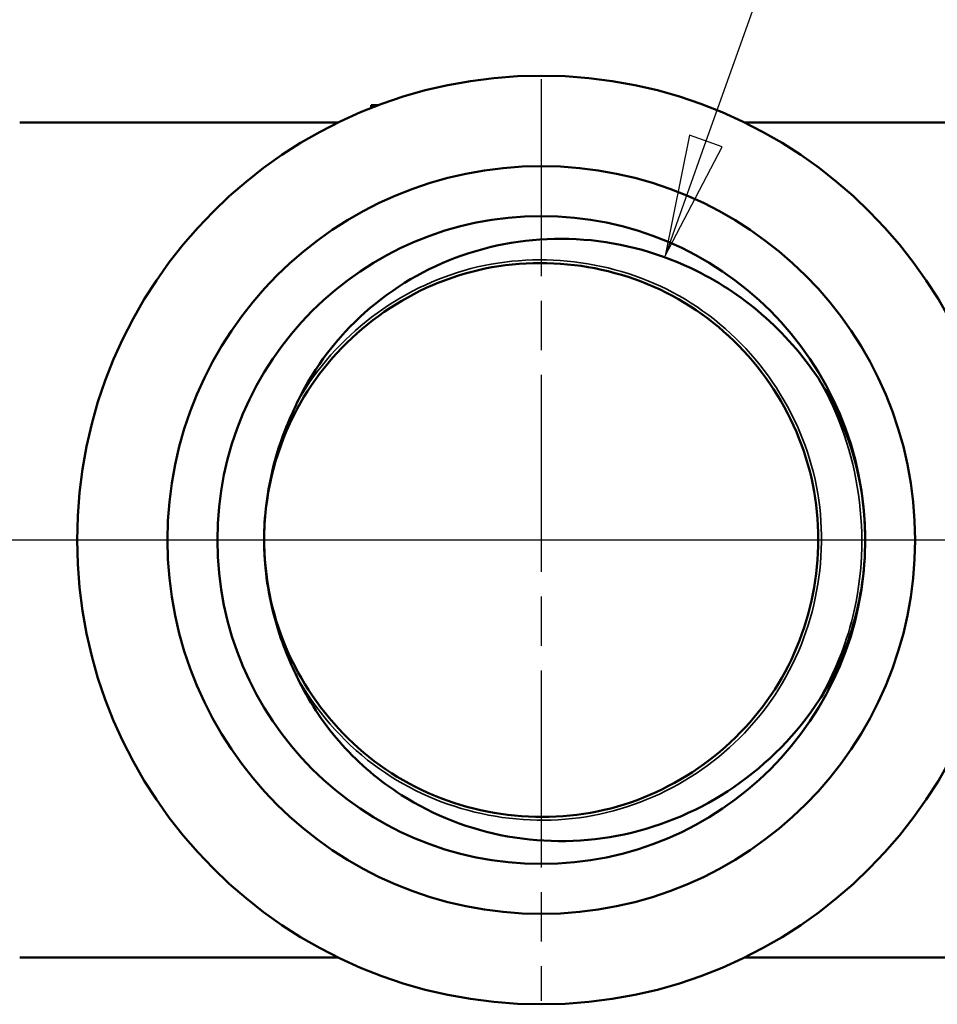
# Model space of a CAD drawing. Header units: millimetres. Extents: x -71 to 688, y -69 to 356.
# Tile 4 of 19: x 56 to 82, y 103 to 131. Entities that reach past the tile are written whole.
import ezdxf

# ---------------------------------------------------------------- set-up
doc = ezdxf.new("R2010")
doc.units = ezdxf.units.MM
doc.linetypes.add('CHAIN', pattern=[0.7087, 0.4724, -0.0591, 0.1181, -0.0591])
for name, color, linetype, lineweight in [('Видимые тонкие (ГОСТ)', 7, 'Continuous', 35), ('Видимый контур (ГОСТ)', 7, 'Continuous', 50), ('Маркер центра (ГОСТ)', 7, 'Continuous', 25), ('Осевая линия (ГОСТ)', 7, 'Continuous', 25), ('Размер (ГОСТ)', 7, 'Continuous', 25)]:
    doc.layers.add(name, color=color, linetype=linetype, lineweight=lineweight)
doc.styles.add('Обычный текст (ГОСТ)', font='GOST Common Italic.ttf')
doc.dimstyles.new('Обычный (ГОСТ)', dxfattribs={"dimtxt": 3.5, "dimasz": 3.5, "dimexe": 1, "dimexo": 0, "dimgap": 0.5, "dimtad": 1, "dimrnd": 1e-08, "dimtxsty": 'Обычный текст (ГОСТ)', "dimblk": 'Filled-1', "dimcen": 0.09, "dimdle": 15, "dimclrd": 256, "dimclre": 256, "dimclrt": 256, "dimazin": 2, "dimtfac": 0.714286, "dimtdec": 3, "dimtmove": 0, "dimatfit": 3, "dimfxl": 1, "dimtolj": 1, "dimlwd": 25, "dimlwe": 25, "dimarcsym": 0})

# ---------------------------------------------------------------- blocks, each defined once
blk = doc.blocks.new('Filled-1')
at = {"color": 0}
for p, q in [((0, 0), (-1, 0.1429)), ((-1, 0.1429), (-1, -0.1429)), ((-1, 0), (0, 0)), ((-1, -0.1429), (0, 0))]:
    blk.add_line(p, q, dxfattribs=at)
at = {"color": 0, "flags": 128}
blk.add_lwpolyline([(-1, -0.1429), (0, 0), (-1, 0.1429), (-1, -0.1429)], dxfattribs=at)
at = {"color": 0}
blk.add_solid([(-1, -0.1429), (0, 0), (-1, 0.1429), (-1, -0.1429)], dxfattribs=at)
blk = doc.blocks.new('*D9')
at = {"layer": 'Defpoints', "color": 0, "linetype": 'Continuous', "transparency": 16777216}
for p in [(74.44, 124.479), (71.548, 116.351)]:
    blk.add_point(p, dxfattribs=at)
at = {"layer": 'Размер (ГОСТ)', "linetype": 'Continuous', "lineweight": 25, "transparency": 16777216}
for p, q in [((85.454, 155.435), (75.613, 127.777)), ((104.178, 155.435), (85.454, 155.435))]:
    blk.add_line(p, q, dxfattribs=at)
at = {"layer": 'Размер (ГОСТ)', "linetype": 'Continuous', "lineweight": 25, "transparency": 16777216, "xscale": 3.5, "yscale": 3.5, "zscale": 3.5, "rotation": 250.4152096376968}
blk.add_blockref('Filled-1', (74.44, 124.479), dxfattribs=at)
at = {"layer": 'Размер (ГОСТ)', "linetype": 'Continuous', "lineweight": 25, "transparency": 16777216, "insert": (89.293, 159.438), "char_height": 3.5, "attachment_point": 1, "style": 'Обычный текст (ГОСТ)'}
blk.add_mtext('\\A1; \\fGOST Common|b0|i1;\\H3.5000;G 1/2"', dxfattribs=at)

msp = doc.modelspace()

# ---------------------------------------------------------------- linework, layer by layer
at = {"layer": 'Видимые тонкие (ГОСТ)'}
for points, knots in [([(63.897, 120.338), (64.962, 122.183), (66.788, 123.574), (68.85, 124.11), (70.911, 124.646), (73.183, 124.322), (75.012, 123.229), (76.893, 122.106), (78.279, 120.184), (78.751, 118.045), (79.215, 115.941), (78.79, 113.656), (77.601, 111.859), (76.413, 110.064), (74.479, 108.781), (72.363, 108.385), (70.25, 107.989), (67.984, 108.483), (66.228, 109.724), (65.291, 110.385), (64.506, 111.255), (63.926, 112.244)], [0.523432, 0.523432, 0.523432, 0.523432, 1.316373, 1.316373, 1.316373, 2.109103, 2.109103, 2.109103, 2.924479, 2.924479, 2.924479, 3.726231, 3.726231, 3.726231, 4.527189, 4.527189, 4.527189, 5.327381, 5.327381, 5.327381, 5.754182, 5.754182, 5.754182, 5.754182]), ([(78.856, 120.938), (80.039, 118.899), (80.398, 116.397), (79.836, 114.108), (79.631, 113.274), (79.304, 112.471), (78.875, 111.727)], [2.615728, 2.615728, 2.615728, 2.615728, 3.382424, 3.382424, 3.382424, 3.661887, 3.661887, 3.661887, 3.661887])]:
    msp.add_open_spline(points, degree=3, knots=knots, dxfattribs=at)
at = {"layer": 'Видимый контур (ГОСТ)'}
for p, q in [((65.99, 128.808), (66.191, 128.808)), ((65.99, 128.808), (65.99, 128.731)), ((66.191, 128.808), (65.993, 128.808)), ((65.029, 128.308), (55.879, 128.308)), ((85.879, 128.308), (76.729, 128.308)), ((65.029, 104.308), (55.879, 104.308)), ((85.879, 104.308), (76.729, 104.308))]:
    msp.add_line(p, q, dxfattribs=at)
for radius in [13.35, 10.75, 9.315, 9.315]:
    msp.add_circle((70.879, 116.308), radius, dxfattribs=at)
msp.add_arc((70.879, 116.308), 7.97, 178.4766, 181.8426, dxfattribs=at)
msp.add_ellipse((65.993, 116.308), major_axis=(0, 12.5), ratio=0.075, start_param=0, end_param=0.002602, dxfattribs=at)
for points, knots in [([(63.897, 120.338), (64.363, 121.291), (65.012, 122.142), (66.619, 123.571), (67.568, 124.127), (69.651, 124.857), (70.767, 125.015), (73.027, 124.898), (74.148, 124.613), (75.92, 123.775), (76.606, 123.328), (77.848, 122.253), (78.398, 121.628), (78.856, 120.938)], [0, 0, 0, 0, 0.318275, 0.318275, 0.644794, 0.644794, 0.979554, 0.979554, 1.322551, 1.322551, 1.566411, 1.566411, 1.814285, 1.814285, 1.814285, 1.814285]), ([(62.916, 116.051), (62.929, 115.617), (62.977, 115.183), (63.062, 114.756), (63.477, 112.663), (64.772, 110.76), (66.566, 109.606), (68.354, 108.456), (70.613, 108.064), (72.683, 108.545), (74.747, 109.025), (76.597, 110.366), (77.695, 112.178), (78.79, 113.986), (79.124, 116.24), (78.599, 118.287), (78.07, 120.35), (76.676, 122.177), (74.825, 123.232), (72.986, 124.28), (70.721, 124.553), (68.686, 123.97), (66.644, 123.386), (64.861, 121.949), (63.856, 120.077), (63.271, 118.986), (62.945, 117.758), (62.912, 116.52)], [-6.251026, -6.251026, -6.251026, -6.251026, -6.087148, -6.087148, -6.087148, -5.284125, -5.284125, -5.284125, -4.483989, -4.483989, -4.483989, -3.686306, -3.686306, -3.686306, -2.890652, -2.890652, -2.890652, -2.088877, -2.088877, -2.088877, -1.292091, -1.292091, -1.292091, -0.492593, -0.492593, -0.492593, -0.026588, -0.026588, -0.026588, -0.026588]), ([(78.856, 120.938), (79.089, 120.586), (79.443, 119.973), (80.035, 118.233), (80.191, 117.285), (80.193, 116.334)], [0, 0, 0, 0, 0.1264918, 0.1264918, 0.2614119, 0.2614119, 0.2614119, 0.2614119]), ([(62.912, 116.52), (62.93, 117.264), (63.046, 118), (63.462, 119.422), (63.716, 119.969), (63.897, 120.338)], [0.0209288, 0.0209288, 0.0209288, 0.0209288, 0.244736, 0.244736, 0.4640564, 0.4640564, 0.4640564, 0.4640564]), ([(80.193, 116.334), (80.196, 115.383), (80.045, 114.435), (79.464, 112.691), (79.113, 112.076), (78.881, 111.723)], [0, 0, 0, 0, 0.2852365, 0.2852365, 0.5528512, 0.5528512, 0.5528512, 0.5528512]), ([(63.919, 112.24), (63.737, 112.608), (63.479, 113.153), (63.056, 114.572), (62.936, 115.307), (62.913, 116.052)], [0, 0, 0, 0, 0.1231857, 0.1231857, 0.2489922, 0.2489922, 0.2489922, 0.2489922]), ([(78.881, 111.723), (78.231, 110.732), (77.396, 109.876), (75.465, 108.552), (74.393, 108.088), (72.158, 107.608), (71.019, 107.587), (68.825, 107.981), (67.789, 108.383), (66.229, 109.378), (65.655, 109.864), (64.662, 110.969), (64.246, 111.58), (63.919, 112.24)], [0, 0, 0, 0, 0.355571, 0.355571, 0.702887, 0.702887, 1.041946, 1.041946, 1.372744, 1.372744, 1.598092, 1.598092, 1.81942, 1.81942, 1.81942, 1.81942])]:
    msp.add_open_spline(points, degree=3, knots=knots, dxfattribs=at)
at = {"layer": 'Маркер центра (ГОСТ)', "linetype": 'CHAIN', "ltscale": 11.993792}
for p, q in [((70.879, 129.558), (70.879, 103.058)), ((84.129, 116.308), (57.629, 116.308))]:
    msp.add_line(p, q, dxfattribs=at)
at = {"layer": 'Осевая линия (ГОСТ)', "linetype": 'CHAIN', "ltscale": 11.993792}
msp.add_line((91.879, 116.308), (49.879, 116.308), dxfattribs=at)

# ---------------------------------------------------------------- dimensions: what is measured, and where the dimension line sits
at = {"layer": 'Размер (ГОСТ)', "linetype": 'Continuous', "lineweight": 25}
dim = msp.add_radius_dim(center=(71.548, 116.351), mpoint=(74.44, 124.479), text=' \\fGOST Common|b0|i1;\\H3.5000;G 1/2"', dimstyle='Обычный (ГОСТ)', override={"dimgap": 0.5, "dimtih": 1, "dimtoh": 1, "dimdec": 2, "dimlfac": 1, "dimcen": 0, "dimtol": 0, "dimlim": 0, "dimtp": 0, "dimtm": 0, "dimtdec": 3, "dimtofl": 0}, dxfattribs=at)
dim.commit()
dim.dimension.update_dxf_attribs({"geometry": '*D9', "text_midpoint": (96.735, 155.435), "dimtype": 164})

doc.saveas('drawing.dxf')
